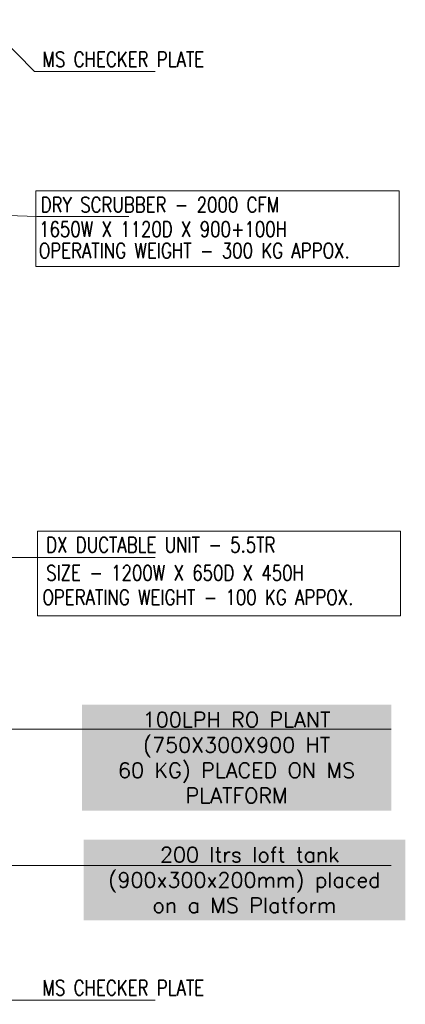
# Model space of a CAD drawing. Header units: millimetres. Extents: x -106827 to 92813, y -35754 to 7831.
# Tile 28 of 160: x -61015 to -58512, y -24533 to -18145. Entities that reach past the tile are written whole.
import ezdxf

# ---------------------------------------------------------------- set-up
doc = ezdxf.new("R2010")
doc.units = ezdxf.units.MM
doc.layers.add('2020 HVAC EXHAUST AIR DUCT TEXT', color=1, linetype='Continuous', lineweight=13)
doc.layers.add('2020 HVAC FRESH AIR GRILLE & DUCT TEXT', color=150, linetype='Continuous', lineweight=9)
doc.styles.add('HVAC', font='simplex.shx', dxfattribs={"height": 8})
doc.styles.get("Standard").update_dxf_attribs({"font": 'ARIALN.TTF'})
doc.dimstyles.new('TFS-Dim', dxfattribs={"dimtxt": 120, "dimasz": 40, "dimexe": 25, "dimexo": 25, "dimgap": 4.5, "dimtad": 1, "dimdec": 0, "dimzin": 0, "dimdsep": 46, "dimtxsty": 'Standard', "dimblk": 'ARCHTICK', "dimcen": 0.09, "dimdle": 2, "dimclrd": 256, "dimclre": 8, "dimadec": 0, "dimazin": 0, "dimtfac": 1, "dimtdec": 0, "dimtofl": 0, "dimtmove": 1, "dimatfit": 3, "dimfxl": 1, "dimtolj": 1, "dimtzin": 0, "dimlwd": -1, "dimlwe": -1, "dimarcsym": 0})

# ---------------------------------------------------------------- blocks, each defined once
blk = doc.blocks.new('_ArchTick')
at = {"color": 0, "linetype": 'ByBlock', "const_width": 0.15}
blk.add_lwpolyline([(-0.5, -0.5), (0.5, 0.5)], dxfattribs=at)

msp = doc.modelspace()

# ---------------------------------------------------------------- linework, layer by layer
at = {"layer": '2020 HVAC EXHAUST AIR DUCT TEXT'}
msp.add_lwpolyline([(-60910.5, -19254.2), (-58552.1, -19254.2), (-58552.1, -19746), (-60910.5, -19746)], close=True, dxfattribs=at)
at = {"layer": '2020 HVAC FRESH AIR GRILLE & DUCT TEXT'}
msp.add_lwpolyline([(-60899.2, -21463.5), (-58542.9, -21463.5), (-58542.9, -22012.9), (-60899.2, -22012.9)], close=True, dxfattribs=at)

# ---------------------------------------------------------------- texts
at = {"layer": '2020 HVAC EXHAUST AIR DUCT TEXT', "style": 'HVAC', "width": 0.8}
for s, p in [('DRY SCRUBBER - 2000 CFM', (-60878.6, -19394.3)), ('1650W X 1120D X 900+100H ', (-60888.9, -19553)), ('OPERATING WEIGHT - 300 KG APPOX.', (-60890.7, -19692.1))]:
    msp.add_text(s, height=98.425, dxfattribs=at).set_placement(p)
at = {"layer": '2020 HVAC FRESH AIR GRILLE & DUCT TEXT', "style": 'HVAC', "width": 0.8}
for s, p in [('MS CHECKER PLATE', (-60867.2, -18450.9)), ('DX DUCTABLE UNIT - 5.5TR', (-60843, -21601)), ('SIZE - 1200W X 650D X 450H', (-60843, -21783)), ('OPERATING WEIGHT - 100 KG APPOX.', (-60867.2, -21941.5)), ('MS CHECKER PLATE', (-60867.2, -24475))]:
    msp.add_text(s, height=98.425, dxfattribs=at).set_placement(p)
at = {"layer": '2020 HVAC FRESH AIR GRILLE & DUCT TEXT', "char_height": 98.425, "attachment_point": 4, "style": 'HVAC', "bg_fill": 1, "box_fill_scale": 1.5, "bg_fill_color": 255, "bg_fill_transparency": 0}
for s, insert, width in [('\\pxqc;100LPH RO PLANT (750X300X900 HT\\P60 KG) PLACED ON MS PLATFORM', (-60561, -22932.5), 1908.759), ('\\pxqc; 200 ltrs loft tank (900x300x200mm) placed  on a MS Platform ', (-60550.8, -23726.5), 1990.053)]:
    msp.add_mtext(s, dxfattribs=dict(at, insert=insert, width=width))

# ---------------------------------------------------------------- leaders
at = {"layer": '2020 HVAC FRESH AIR GRILLE & DUCT TEXT', "linetype": 'Continuous'}
for points in [[(-61251.4, -18144.6), (-60919.8, -18480.9), (-60136.5, -18480.9)], [(-62209.6, -19371.7), (-60903.9, -19421.9), (-60306.2, -19421.9)], [(-64501.2, -22575.8), (-62674.8, -21633.7), (-60136.5, -21633.7)], [(-63497.8, -23286.9), (-61141.1, -22747.6), (-58602.8, -22747.6)], [(-63393.5, -23810.4), (-61141.1, -23631.7), (-58602.8, -23631.7)], [(-64081, -23667), (-62674.8, -24505.1), (-60136.5, -24505.1)], [(-67175.6, -23997.7), (-60899.2, -25191.7), (-60136.5, -25191.7)]]:
    msp.add_leader(points, dimstyle='TFS-Dim', override={"dimasz": 100, "dimtad": 0, "dimclrd": 7, "dimlwd": 5}, dxfattribs=at)

doc.saveas('drawing.dxf')
